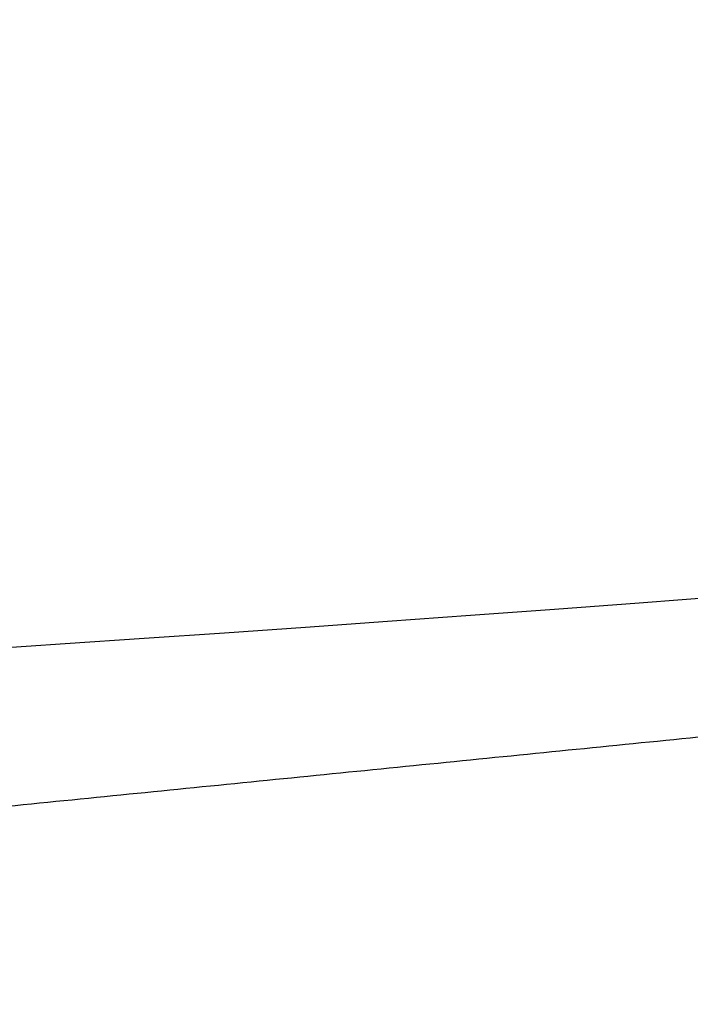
# Model space of a CAD drawing. Header units: millimetres. Extents: x -435 to 414, y -387 to 463.
# Tile 93 of 256: x -364.51 to -362.54, y -171.8 to -168.89. Entities that reach past the tile are written whole.
import ezdxf

# ---------------------------------------------------------------- set-up
doc = ezdxf.new("R2010")
doc.units = ezdxf.units.MM
doc.layers.add('mousse 2', color=7, linetype='Continuous', true_color=0x616161)

msp = doc.modelspace()

# ---------------------------------------------------------------- linework, layer by layer
at = {"layer": 'mousse 2'}
msp.add_rational_spline([(-362.6074, -227.3573, 240.7437), (-362.7432, -227.3206, 242.3429), (-363.0353, -227.1033, 245.6047), (-363.4389, -226.4673, 249.6751), (-363.792, -225.7171, 252.9868), (-364.1731, -224.7768, 256.3951), (-364.6878, -223.2562, 260.6822), (-365.3523, -220.8945, 265.727), (-366.0604, -217.9788, 270.6324), (-366.801, -214.5264, 275.3123), (-367.563, -210.5628, 279.6921), (-368.3318, -206.1398, 283.6918), (-369.0923, -201.3261, 287.2427), (-369.8317, -196.1905, 290.2995), (-370.5364, -190.8204, 292.8226), (-371.1929, -185.3213, 294.7864), (-371.791, -179.8007, 296.1914), (-372.2397, -175.2175, 296.9224), (-372.6451, -170.7322, 297.3329), (-372.8665, -168.0676, 297.4031), (-373.0049, -166.2987, 297.3728)], [0.792966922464, 0.793467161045, 0.794649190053, 0.796529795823, 0.798314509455, 0.800335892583, 0.803242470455, 0.807258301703, 0.811790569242, 0.816772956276, 0.822132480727, 0.827769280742, 0.833573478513, 0.839447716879, 0.845284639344, 0.850971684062, 0.856411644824, 0.860715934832, 0.864788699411, 0.867124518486, 0.868638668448], degree=3, knots=[1.273213, 1.273213, 1.273213, 1.273213, 5.394498, 9.699887, 11.908667, 14.18586, 18.880454, 23.745262, 28.726703, 33.837398, 39.049735, 44.33131, 49.646306, 54.957441, 60.26725, 65.500527, 70.585281, 75.53124, 77.933766, 82.676814, 82.676814, 82.676814, 82.676814], dxfattribs=at)
for points, degree in [([(-356.7862, -170.091, 385.6626), (-370.0433, -171.4172, 377.27), (-375.5378, -171.0022, 361.5862), (-374.1021, -170.8594, 345.0951)], 3), ([(-369.2262, -171.6792, 290.5701), (-363.0895, -171.0644, 220.0758), (-356.9527, -170.4496, 149.5814)], 2)]:
    msp.add_open_spline(points, degree=degree, dxfattribs=at)

doc.saveas('drawing.dxf')
